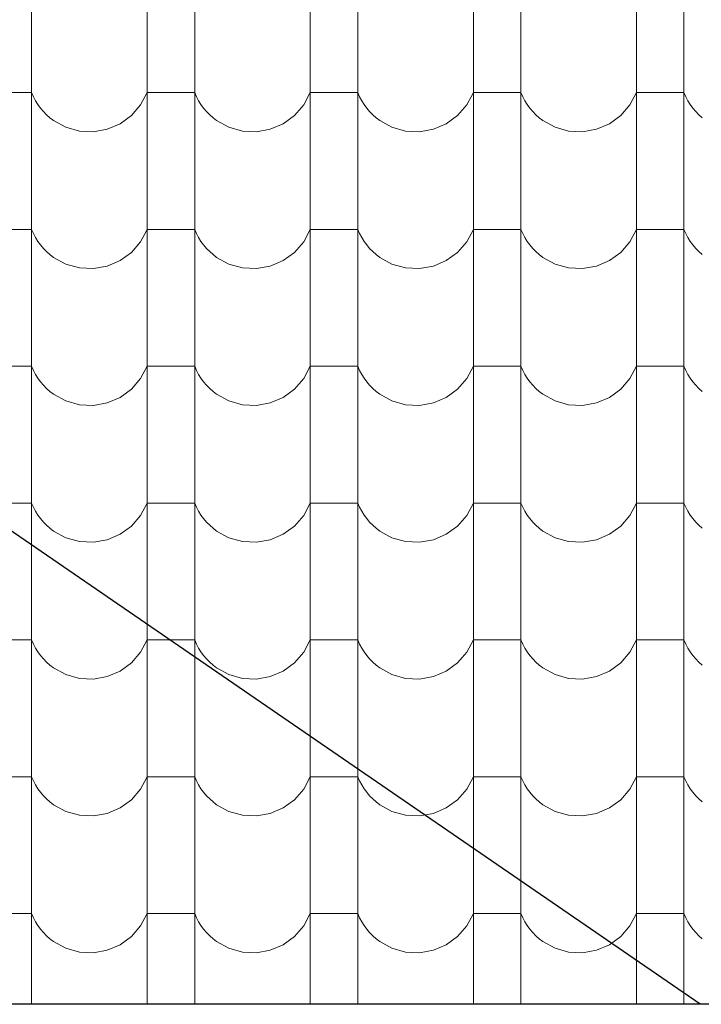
# Model space of a CAD drawing. Header units: millimetres. Extents: x -61343 to 9939, y -6894 to 7453.
# Tile 208 of 255: x 1897 to 2035, y -3576 to -3377. Entities that reach past the tile are written whole.
import ezdxf

# ---------------------------------------------------------------- set-up
doc = ezdxf.new("R2010")
doc.units = ezdxf.units.MM
doc.header["$MEASUREMENT"] = 0
doc.layers.add('810-G Ogólne', color=7, linetype='Continuous')
doc.layers.add('990-D Import IFC', color=7, linetype='Continuous')

# ---------------------------------------------------------------- blocks, each defined once
blk = doc.blocks.new('*X1822', base_point=(515069.4, 47309.9))
at = {"layer": '990-D Import IFC', "color": 251, "linetype": 'Continuous', "lineweight": 13, "true_color": 0x6a6a6a}
for p, q in [((528977.5, -17508.1), (528977.5, -17785.1)), ((529211.4, -17508.1), (529211.4, -17785.1)), ((529307.5, -17508.1), (529307.5, -17785.1)), ((529541.4, -17508.1), (529541.4, -17785.1)), ((529637.5, -17508.1), (529637.5, -17785.1)), ((529871.4, -17508.1), (529871.4, -17785.1)), ((529967.5, -17508.1), (529967.5, -17785.1)), ((530201.4, -17508.1), (530201.4, -17785.1)), ((530297.5, -17508.1), (530297.5, -17785.1)), ((528977.5, -17785.1), (528977.5, -18062.1)), ((529211.4, -17785.1), (529211.4, -18062.1)), ((529307.5, -17785.1), (529307.5, -18062.1)), ((529541.4, -17785.1), (529541.4, -18062.1)), ((529637.5, -17785.1), (529637.5, -18062.1)), ((529871.4, -17785.1), (529871.4, -18062.1)), ((529967.5, -17785.1), (529967.5, -18062.1)), ((530201.4, -17785.1), (530201.4, -18062.1)), ((530297.5, -17785.1), (530297.5, -18062.1)), ((528977.5, -17893.2), (528929.4, -17893.2)), ((528977.5, -17893.2), (528981.1, -17901.5)), ((529198.1, -17918.2), (529211.4, -17893.2)), ((529259.4, -17893.2), (529211.4, -17893.2)), ((529307.5, -17893.2), (529259.4, -17893.2)), ((529307.5, -17893.2), (529311.1, -17901.5)), ((529528.1, -17918.2), (529541.4, -17893.2)), ((529589.4, -17893.2), (529541.4, -17893.2)), ((529637.5, -17893.2), (529589.4, -17893.2)), ((529637.5, -17893.2), (529641.1, -17901.5)), ((529858.1, -17918.2), (529871.4, -17893.2)), ((529919.4, -17893.2), (529871.4, -17893.2)), ((529967.5, -17893.2), (529919.4, -17893.2)), ((529967.5, -17893.2), (529971.1, -17901.5)), ((530188.1, -17918.2), (530201.4, -17893.2)), ((530249.4, -17893.2), (530201.4, -17893.2)), ((530297.5, -17893.2), (530249.4, -17893.2)), ((530297.5, -17893.2), (530301.1, -17901.5)), ((528981.1, -17901.5), (528985.4, -17909.6)), ((528985.4, -17909.6), (528990.2, -17917.3)), ((528990.2, -17917.3), (528995.5, -17924.7)), ((529179.4, -17939.7), (529198.1, -17918.2)), ((529311.1, -17901.5), (529315.4, -17909.6)), ((529315.4, -17909.6), (529320.2, -17917.3)), ((529320.2, -17917.3), (529325.5, -17924.7)), ((529509.4, -17939.7), (529528.1, -17918.2)), ((529641.1, -17901.5), (529645.4, -17909.6)), ((529645.4, -17909.6), (529650.2, -17917.3)), ((529650.2, -17917.3), (529655.5, -17924.7)), ((529839.4, -17939.7), (529858.1, -17918.2)), ((529971.1, -17901.5), (529975.4, -17909.6)), ((529975.4, -17909.6), (529980.2, -17917.3)), ((529980.2, -17917.3), (529985.5, -17924.7)), ((530169.4, -17939.7), (530188.1, -17918.2)), ((530301.1, -17901.5), (530305.4, -17909.6)), ((530305.4, -17909.6), (530310.2, -17917.3)), ((530310.2, -17917.3), (530315.5, -17924.7)), ((528995.5, -17924.7), (529001.4, -17931.6)), ((529001.4, -17931.6), (529007.8, -17938.1)), ((529007.8, -17938.1), (529014.6, -17944.2)), ((529325.5, -17924.7), (529331.4, -17931.6)), ((529331.4, -17931.6), (529337.8, -17938.1)), ((529337.8, -17938.1), (529344.6, -17944.2)), ((529655.5, -17924.7), (529661.4, -17931.6)), ((529661.4, -17931.6), (529667.8, -17938.1)), ((529667.8, -17938.1), (529674.6, -17944.2)), ((529985.5, -17924.7), (529991.4, -17931.6)), ((529991.4, -17931.6), (529997.8, -17938.1)), ((529997.8, -17938.1), (530004.6, -17944.2)), ((530315.5, -17924.7), (530321.4, -17931.6)), ((530321.4, -17931.6), (530327.8, -17938.1)), ((530327.8, -17938.1), (530334.6, -17944.2)), ((529014.6, -17944.2), (529021.9, -17949.7)), ((529021.9, -17949.7), (529046.7, -17963.4)), ((529130.4, -17967.5), (529156.5, -17956.4)), ((529156.5, -17956.4), (529179.4, -17939.7)), ((529344.6, -17944.2), (529351.9, -17949.7)), ((529351.9, -17949.7), (529376.7, -17963.4)), ((529460.4, -17967.5), (529486.5, -17956.4)), ((529486.5, -17956.4), (529509.4, -17939.7)), ((529674.6, -17944.2), (529681.9, -17949.7)), ((529681.9, -17949.7), (529706.7, -17963.4)), ((529790.4, -17967.5), (529816.5, -17956.4)), ((529816.5, -17956.4), (529839.4, -17939.7)), ((530004.6, -17944.2), (530011.9, -17949.7)), ((530011.9, -17949.7), (530036.7, -17963.4)), ((530120.4, -17967.5), (530146.5, -17956.4)), ((530146.5, -17956.4), (530169.4, -17939.7)), ((529046.7, -17963.4), (529074.1, -17971.1)), ((529074.1, -17971.1), (529102.4, -17972.5)), ((529102.4, -17972.5), (529130.4, -17967.5)), ((529376.7, -17963.4), (529404.1, -17971.1)), ((529404.1, -17971.1), (529432.4, -17972.5)), ((529432.4, -17972.5), (529460.4, -17967.5)), ((529706.7, -17963.4), (529734.1, -17971.1)), ((529734.1, -17971.1), (529762.4, -17972.5)), ((529762.4, -17972.5), (529790.4, -17967.5)), ((530036.7, -17963.4), (530064.1, -17971.1)), ((530064.1, -17971.1), (530092.4, -17972.5)), ((530092.4, -17972.5), (530120.4, -17967.5)), ((528977.5, -18062.1), (528977.5, -18339.1)), ((529211.4, -18062.1), (529211.4, -18339.1)), ((529307.5, -18062.1), (529307.5, -18339.1)), ((529541.4, -18062.1), (529541.4, -18339.1)), ((529637.5, -18062.1), (529637.5, -18339.1)), ((529871.4, -18062.1), (529871.4, -18339.1)), ((529967.5, -18062.1), (529967.5, -18339.1)), ((530201.4, -18062.1), (530201.4, -18339.1)), ((530297.5, -18062.1), (530297.5, -18339.1)), ((528977.5, -18170.2), (528929.4, -18170.2)), ((528977.5, -18170.2), (528981.1, -18178.5)), ((529198.1, -18195.2), (529211.4, -18170.2)), ((529259.4, -18170.2), (529211.4, -18170.2)), ((529307.5, -18170.2), (529259.4, -18170.2)), ((529307.5, -18170.2), (529311.1, -18178.5)), ((529528.1, -18195.2), (529541.4, -18170.2)), ((529589.4, -18170.2), (529541.4, -18170.2)), ((529637.5, -18170.2), (529589.4, -18170.2)), ((529637.5, -18170.2), (529641.1, -18178.5)), ((529858.1, -18195.2), (529871.4, -18170.2)), ((529919.4, -18170.2), (529871.4, -18170.2)), ((529967.5, -18170.2), (529919.4, -18170.2)), ((529967.5, -18170.2), (529971.1, -18178.5)), ((530188.1, -18195.2), (530201.4, -18170.2)), ((530249.4, -18170.2), (530201.4, -18170.2)), ((530297.5, -18170.2), (530249.4, -18170.2)), ((530297.5, -18170.2), (530301.1, -18178.5)), ((528981.1, -18178.5), (528985.4, -18186.6)), ((528985.4, -18186.6), (528990.2, -18194.3)), ((528990.2, -18194.3), (528995.5, -18201.7)), ((529179.4, -18216.7), (529198.1, -18195.2)), ((529311.1, -18178.5), (529315.4, -18186.6)), ((529315.4, -18186.6), (529320.2, -18194.3)), ((529320.2, -18194.3), (529325.5, -18201.7)), ((529509.4, -18216.7), (529528.1, -18195.2)), ((529641.1, -18178.5), (529645.4, -18186.6)), ((529645.4, -18186.6), (529650.2, -18194.3)), ((529650.2, -18194.3), (529655.5, -18201.7)), ((529839.4, -18216.7), (529858.1, -18195.2)), ((529971.1, -18178.5), (529975.4, -18186.6)), ((529975.4, -18186.6), (529980.2, -18194.3)), ((529980.2, -18194.3), (529985.5, -18201.7)), ((530169.4, -18216.7), (530188.1, -18195.2)), ((530301.1, -18178.5), (530305.4, -18186.6)), ((530305.4, -18186.6), (530310.2, -18194.3)), ((530310.2, -18194.3), (530315.5, -18201.7)), ((528995.5, -18201.7), (529001.4, -18208.6)), ((529001.4, -18208.6), (529007.8, -18215.1)), ((529007.8, -18215.1), (529014.6, -18221.2)), ((529156.5, -18233.4), (529179.4, -18216.7)), ((529325.5, -18201.7), (529331.4, -18208.6)), ((529331.4, -18208.6), (529337.8, -18215.1)), ((529337.8, -18215.1), (529344.6, -18221.2)), ((529486.5, -18233.4), (529509.4, -18216.7)), ((529655.5, -18201.7), (529661.4, -18208.6)), ((529661.4, -18208.6), (529667.8, -18215.1)), ((529667.8, -18215.1), (529674.6, -18221.2)), ((529816.5, -18233.4), (529839.4, -18216.7)), ((529985.5, -18201.7), (529991.4, -18208.6)), ((529991.4, -18208.6), (529997.8, -18215.1)), ((529997.8, -18215.1), (530004.6, -18221.2)), ((530146.5, -18233.4), (530169.4, -18216.7)), ((530315.5, -18201.7), (530321.4, -18208.6)), ((530321.4, -18208.6), (530327.8, -18215.1)), ((530327.8, -18215.1), (530334.6, -18221.2)), ((529014.6, -18221.2), (529021.9, -18226.7)), ((529021.9, -18226.7), (529046.7, -18240.4)), ((529130.4, -18244.5), (529156.5, -18233.4)), ((529344.6, -18221.2), (529351.9, -18226.7)), ((529351.9, -18226.7), (529376.7, -18240.4)), ((529460.4, -18244.5), (529486.5, -18233.4)), ((529674.6, -18221.2), (529681.9, -18226.7)), ((529681.9, -18226.7), (529706.7, -18240.4)), ((529790.4, -18244.5), (529816.5, -18233.4)), ((530004.6, -18221.2), (530011.9, -18226.7)), ((530011.9, -18226.7), (530036.7, -18240.4)), ((530120.4, -18244.5), (530146.5, -18233.4)), ((529046.7, -18240.4), (529074.1, -18248.1)), ((529074.1, -18248.1), (529102.4, -18249.5)), ((529102.4, -18249.5), (529130.4, -18244.5)), ((529376.7, -18240.4), (529404.1, -18248.1)), ((529404.1, -18248.1), (529432.4, -18249.5)), ((529432.4, -18249.5), (529460.4, -18244.5)), ((529706.7, -18240.4), (529734.1, -18248.1)), ((529734.1, -18248.1), (529762.4, -18249.5)), ((529762.4, -18249.5), (529790.4, -18244.5)), ((530036.7, -18240.4), (530064.1, -18248.1)), ((530064.1, -18248.1), (530092.4, -18249.5)), ((530092.4, -18249.5), (530120.4, -18244.5)), ((528977.5, -18339.1), (528977.5, -18616.1)), ((529211.4, -18339.1), (529211.4, -18616.1)), ((529307.5, -18339.1), (529307.5, -18616.1)), ((529541.4, -18339.1), (529541.4, -18616.1)), ((529637.5, -18339.1), (529637.5, -18616.1)), ((529871.4, -18339.1), (529871.4, -18616.1)), ((529967.5, -18339.1), (529967.5, -18616.1)), ((530201.4, -18339.1), (530201.4, -18616.1)), ((530297.5, -18339.1), (530297.5, -18616.1)), ((528977.5, -18447.2), (528929.4, -18447.2)), ((528977.5, -18447.2), (528981.1, -18455.5)), ((528981.1, -18455.5), (528985.4, -18463.6)), ((529198.1, -18472.2), (529211.4, -18447.2)), ((529259.4, -18447.2), (529211.4, -18447.2)), ((529307.5, -18447.2), (529259.4, -18447.2)), ((529307.5, -18447.2), (529311.1, -18455.5)), ((529311.1, -18455.5), (529315.4, -18463.6)), ((529528.1, -18472.2), (529541.4, -18447.2)), ((529589.4, -18447.2), (529541.4, -18447.2)), ((529637.5, -18447.2), (529589.4, -18447.2)), ((529637.5, -18447.2), (529641.1, -18455.5)), ((529641.1, -18455.5), (529645.4, -18463.6)), ((529858.1, -18472.2), (529871.4, -18447.2)), ((529919.4, -18447.2), (529871.4, -18447.2)), ((529967.5, -18447.2), (529919.4, -18447.2)), ((529967.5, -18447.2), (529971.1, -18455.5)), ((529971.1, -18455.5), (529975.4, -18463.6)), ((530188.1, -18472.2), (530201.4, -18447.2)), ((530249.4, -18447.2), (530201.4, -18447.2)), ((530297.5, -18447.2), (530249.4, -18447.2)), ((530297.5, -18447.2), (530301.1, -18455.5)), ((530301.1, -18455.5), (530305.4, -18463.6)), ((528985.4, -18463.6), (528990.2, -18471.3)), ((528990.2, -18471.3), (528995.5, -18478.7)), ((529179.4, -18493.7), (529198.1, -18472.2)), ((529315.4, -18463.6), (529320.2, -18471.3)), ((529320.2, -18471.3), (529325.5, -18478.7)), ((529509.4, -18493.7), (529528.1, -18472.2)), ((529645.4, -18463.6), (529650.2, -18471.3)), ((529650.2, -18471.3), (529655.5, -18478.7)), ((529839.4, -18493.7), (529858.1, -18472.2)), ((529975.4, -18463.6), (529980.2, -18471.3)), ((529980.2, -18471.3), (529985.5, -18478.7)), ((530169.4, -18493.7), (530188.1, -18472.2)), ((530305.4, -18463.6), (530310.2, -18471.3)), ((530310.2, -18471.3), (530315.5, -18478.7)), ((528995.5, -18478.7), (529001.4, -18485.6)), ((529001.4, -18485.6), (529007.8, -18492.1)), ((529007.8, -18492.1), (529014.6, -18498.2)), ((529156.5, -18510.4), (529179.4, -18493.7)), ((529325.5, -18478.7), (529331.4, -18485.6)), ((529331.4, -18485.6), (529337.8, -18492.1)), ((529337.8, -18492.1), (529344.6, -18498.2)), ((529486.5, -18510.4), (529509.4, -18493.7)), ((529655.5, -18478.7), (529661.4, -18485.6)), ((529661.4, -18485.6), (529667.8, -18492.1)), ((529667.8, -18492.1), (529674.6, -18498.2)), ((529816.5, -18510.4), (529839.4, -18493.7)), ((529985.5, -18478.7), (529991.4, -18485.6)), ((529991.4, -18485.6), (529997.8, -18492.1)), ((529997.8, -18492.1), (530004.6, -18498.2)), ((530146.5, -18510.4), (530169.4, -18493.7)), ((530315.5, -18478.7), (530321.4, -18485.6)), ((530321.4, -18485.6), (530327.8, -18492.1)), ((530327.8, -18492.1), (530334.6, -18498.2)), ((529014.6, -18498.2), (529021.9, -18503.7)), ((529021.9, -18503.7), (529046.7, -18517.4)), ((529130.4, -18521.5), (529156.5, -18510.4)), ((529344.6, -18498.2), (529351.9, -18503.7)), ((529351.9, -18503.7), (529376.7, -18517.4)), ((529460.4, -18521.5), (529486.5, -18510.4)), ((529674.6, -18498.2), (529681.9, -18503.7)), ((529681.9, -18503.7), (529706.7, -18517.4)), ((529790.4, -18521.5), (529816.5, -18510.4)), ((530004.6, -18498.2), (530011.9, -18503.7)), ((530011.9, -18503.7), (530036.7, -18517.4)), ((530120.4, -18521.5), (530146.5, -18510.4)), ((529046.7, -18517.4), (529074.1, -18525.1)), ((529074.1, -18525.1), (529102.4, -18526.5)), ((529102.4, -18526.5), (529130.4, -18521.5)), ((529376.7, -18517.4), (529404.1, -18525.1)), ((529404.1, -18525.1), (529432.4, -18526.5)), ((529432.4, -18526.5), (529460.4, -18521.5)), ((529706.7, -18517.4), (529734.1, -18525.1)), ((529734.1, -18525.1), (529762.4, -18526.5)), ((529762.4, -18526.5), (529790.4, -18521.5)), ((530036.7, -18517.4), (530064.1, -18525.1)), ((530064.1, -18525.1), (530092.4, -18526.5)), ((530092.4, -18526.5), (530120.4, -18521.5)), ((528977.5, -18616.1), (528977.5, -18893.1)), ((529211.4, -18616.1), (529211.4, -18893.1)), ((529307.5, -18616.1), (529307.5, -18893.1)), ((529541.4, -18616.1), (529541.4, -18893.1)), ((529637.5, -18616.1), (529637.5, -18893.1)), ((529871.4, -18616.1), (529871.4, -18893.1)), ((529967.5, -18616.1), (529967.5, -18893.1)), ((530201.4, -18616.1), (530201.4, -18893.1)), ((530297.5, -18616.1), (530297.5, -18893.1)), ((528977.5, -18724.2), (528929.4, -18724.2)), ((528977.5, -18724.2), (528981.1, -18732.5)), ((528981.1, -18732.5), (528985.4, -18740.6)), ((529198.1, -18749.2), (529211.4, -18724.2)), ((529259.4, -18724.2), (529211.4, -18724.2)), ((529307.5, -18724.2), (529259.4, -18724.2)), ((529307.5, -18724.2), (529311.1, -18732.5)), ((529311.1, -18732.5), (529315.4, -18740.6)), ((529528.1, -18749.2), (529541.4, -18724.2)), ((529589.4, -18724.2), (529541.4, -18724.2)), ((529637.5, -18724.2), (529589.4, -18724.2)), ((529637.5, -18724.2), (529641.1, -18732.5)), ((529641.1, -18732.5), (529645.4, -18740.6)), ((529858.1, -18749.2), (529871.4, -18724.2)), ((529919.4, -18724.2), (529871.4, -18724.2)), ((529967.5, -18724.2), (529919.4, -18724.2)), ((529967.5, -18724.2), (529971.1, -18732.5)), ((529971.1, -18732.5), (529975.4, -18740.6)), ((530188.1, -18749.2), (530201.4, -18724.2)), ((530249.4, -18724.2), (530201.4, -18724.2)), ((530297.5, -18724.2), (530249.4, -18724.2)), ((530297.5, -18724.2), (530301.1, -18732.5)), ((530301.1, -18732.5), (530305.4, -18740.6)), ((528985.4, -18740.6), (528990.2, -18748.3)), ((528990.2, -18748.3), (528995.5, -18755.7)), ((528995.5, -18755.7), (529001.4, -18762.6)), ((529179.4, -18770.7), (529198.1, -18749.2)), ((529315.4, -18740.6), (529320.2, -18748.3)), ((529320.2, -18748.3), (529325.5, -18755.7)), ((529325.5, -18755.7), (529331.4, -18762.6)), ((529509.4, -18770.7), (529528.1, -18749.2)), ((529645.4, -18740.6), (529650.2, -18748.3)), ((529650.2, -18748.3), (529655.5, -18755.7)), ((529655.5, -18755.7), (529661.4, -18762.6)), ((529839.4, -18770.7), (529858.1, -18749.2)), ((529975.4, -18740.6), (529980.2, -18748.3)), ((529980.2, -18748.3), (529985.5, -18755.7)), ((529985.5, -18755.7), (529991.4, -18762.6)), ((530169.4, -18770.7), (530188.1, -18749.2)), ((530305.4, -18740.6), (530310.2, -18748.3)), ((530310.2, -18748.3), (530315.5, -18755.7)), ((530315.5, -18755.7), (530321.4, -18762.6)), ((529001.4, -18762.6), (529007.8, -18769.1)), ((529007.8, -18769.1), (529014.6, -18775.2)), ((529014.6, -18775.2), (529021.9, -18780.7)), ((529156.5, -18787.4), (529179.4, -18770.7)), ((529331.4, -18762.6), (529337.8, -18769.1)), ((529337.8, -18769.1), (529344.6, -18775.2)), ((529344.6, -18775.2), (529351.9, -18780.7)), ((529486.5, -18787.4), (529509.4, -18770.7)), ((529661.4, -18762.6), (529667.8, -18769.1)), ((529667.8, -18769.1), (529674.6, -18775.2)), ((529674.6, -18775.2), (529681.9, -18780.7)), ((529816.5, -18787.4), (529839.4, -18770.7)), ((529991.4, -18762.6), (529997.8, -18769.1)), ((529997.8, -18769.1), (530004.6, -18775.2)), ((530004.6, -18775.2), (530011.9, -18780.7)), ((530146.5, -18787.4), (530169.4, -18770.7)), ((530321.4, -18762.6), (530327.8, -18769.1)), ((530327.8, -18769.1), (530334.6, -18775.2)), ((529021.9, -18780.7), (529046.7, -18794.4)), ((529046.7, -18794.4), (529074.1, -18802.1)), ((529130.4, -18798.5), (529156.5, -18787.4)), ((529351.9, -18780.7), (529376.7, -18794.4)), ((529376.7, -18794.4), (529404.1, -18802.1)), ((529460.4, -18798.5), (529486.5, -18787.4)), ((529681.9, -18780.7), (529706.7, -18794.4)), ((529706.7, -18794.4), (529734.1, -18802.1)), ((529790.4, -18798.5), (529816.5, -18787.4)), ((530011.9, -18780.7), (530036.7, -18794.4)), ((530036.7, -18794.4), (530064.1, -18802.1)), ((530120.4, -18798.5), (530146.5, -18787.4)), ((529074.1, -18802.1), (529102.4, -18803.5)), ((529102.4, -18803.5), (529130.4, -18798.5)), ((529404.1, -18802.1), (529432.4, -18803.5)), ((529432.4, -18803.5), (529460.4, -18798.5)), ((529734.1, -18802.1), (529762.4, -18803.5)), ((529762.4, -18803.5), (529790.4, -18798.5)), ((530064.1, -18802.1), (530092.4, -18803.5)), ((530092.4, -18803.5), (530120.4, -18798.5)), ((528977.5, -18893.1), (528977.5, -19170.1)), ((529211.4, -18893.1), (529211.4, -19170.1)), ((529307.5, -18893.1), (529307.5, -19170.1)), ((529541.4, -18893.1), (529541.4, -19170.1)), ((529637.5, -18893.1), (529637.5, -19170.1)), ((529871.4, -18893.1), (529871.4, -19170.1)), ((529967.5, -18893.1), (529967.5, -19170.1)), ((530201.4, -18893.1), (530201.4, -19170.1)), ((530297.5, -18893.1), (530297.5, -19170.1)), ((528977.5, -19001.2), (528929.4, -19001.2)), ((528977.5, -19001.2), (528981.1, -19009.5)), ((528981.1, -19009.5), (528985.4, -19017.6)), ((529198.1, -19026.2), (529211.4, -19001.2)), ((529259.4, -19001.2), (529211.4, -19001.2)), ((529307.5, -19001.2), (529259.4, -19001.2)), ((529307.5, -19001.2), (529311.1, -19009.5)), ((529311.1, -19009.5), (529315.4, -19017.6)), ((529528.1, -19026.2), (529541.4, -19001.2)), ((529589.4, -19001.2), (529541.4, -19001.2)), ((529637.5, -19001.2), (529589.4, -19001.2)), ((529637.5, -19001.2), (529641.1, -19009.5)), ((529641.1, -19009.5), (529645.4, -19017.6)), ((529858.1, -19026.2), (529871.4, -19001.2)), ((529919.4, -19001.2), (529871.4, -19001.2)), ((529967.5, -19001.2), (529919.4, -19001.2)), ((529967.5, -19001.2), (529971.1, -19009.5)), ((529971.1, -19009.5), (529975.4, -19017.6)), ((530188.1, -19026.2), (530201.4, -19001.2)), ((530249.4, -19001.2), (530201.4, -19001.2)), ((530297.5, -19001.2), (530249.4, -19001.2)), ((530297.5, -19001.2), (530301.1, -19009.5)), ((530301.1, -19009.5), (530305.4, -19017.6)), ((528985.4, -19017.6), (528990.2, -19025.3)), ((528990.2, -19025.3), (528995.5, -19032.7)), ((528995.5, -19032.7), (529001.4, -19039.6)), ((529179.4, -19047.7), (529198.1, -19026.2)), ((529315.4, -19017.6), (529320.2, -19025.3)), ((529320.2, -19025.3), (529325.5, -19032.7)), ((529325.5, -19032.7), (529331.4, -19039.6)), ((529509.4, -19047.7), (529528.1, -19026.2)), ((529645.4, -19017.6), (529650.2, -19025.3)), ((529650.2, -19025.3), (529655.5, -19032.7)), ((529655.5, -19032.7), (529661.4, -19039.6)), ((529839.4, -19047.7), (529858.1, -19026.2)), ((529975.4, -19017.6), (529980.2, -19025.3)), ((529980.2, -19025.3), (529985.5, -19032.7)), ((529985.5, -19032.7), (529991.4, -19039.6)), ((530169.4, -19047.7), (530188.1, -19026.2)), ((530305.4, -19017.6), (530310.2, -19025.3)), ((530310.2, -19025.3), (530315.5, -19032.7)), ((530315.5, -19032.7), (530321.4, -19039.6)), ((529001.4, -19039.6), (529007.8, -19046.1)), ((529007.8, -19046.1), (529014.6, -19052.2)), ((529014.6, -19052.2), (529021.9, -19057.7)), ((529156.5, -19064.4), (529179.4, -19047.7)), ((529331.4, -19039.6), (529337.8, -19046.1)), ((529337.8, -19046.1), (529344.6, -19052.2)), ((529344.6, -19052.2), (529351.9, -19057.7)), ((529486.5, -19064.4), (529509.4, -19047.7)), ((529661.4, -19039.6), (529667.8, -19046.1)), ((529667.8, -19046.1), (529674.6, -19052.2)), ((529674.6, -19052.2), (529681.9, -19057.7)), ((529816.5, -19064.4), (529839.4, -19047.7)), ((529991.4, -19039.6), (529997.8, -19046.1)), ((529997.8, -19046.1), (530004.6, -19052.2)), ((530004.6, -19052.2), (530011.9, -19057.7)), ((530146.5, -19064.4), (530169.4, -19047.7)), ((530321.4, -19039.6), (530327.8, -19046.1)), ((530327.8, -19046.1), (530334.6, -19052.2)), ((529021.9, -19057.7), (529046.7, -19071.4)), ((529046.7, -19071.4), (529074.1, -19079.1)), ((529130.4, -19075.5), (529156.5, -19064.4)), ((529351.9, -19057.7), (529376.7, -19071.4)), ((529376.7, -19071.4), (529404.1, -19079.1)), ((529460.4, -19075.5), (529486.5, -19064.4)), ((529681.9, -19057.7), (529706.7, -19071.4)), ((529706.7, -19071.4), (529734.1, -19079.1)), ((529790.4, -19075.5), (529816.5, -19064.4)), ((530011.9, -19057.7), (530036.7, -19071.4)), ((530036.7, -19071.4), (530064.1, -19079.1)), ((530120.4, -19075.5), (530146.5, -19064.4)), ((529074.1, -19079.1), (529102.4, -19080.5)), ((529102.4, -19080.5), (529130.4, -19075.5)), ((529404.1, -19079.1), (529432.4, -19080.5)), ((529432.4, -19080.5), (529460.4, -19075.5)), ((529734.1, -19079.1), (529762.4, -19080.5)), ((529762.4, -19080.5), (529790.4, -19075.5)), ((530064.1, -19079.1), (530092.4, -19080.5)), ((530092.4, -19080.5), (530120.4, -19075.5)), ((528977.5, -19170.1), (528977.5, -19447.1)), ((529211.4, -19170.1), (529211.4, -19447.1)), ((529307.5, -19170.1), (529307.5, -19447.1)), ((529541.4, -19170.1), (529541.4, -19447.1)), ((529637.5, -19170.1), (529637.5, -19447.1)), ((529871.4, -19170.1), (529871.4, -19447.1)), ((529967.5, -19170.1), (529967.5, -19447.1)), ((530201.4, -19170.1), (530201.4, -19447.1)), ((530297.5, -19170.1), (530297.5, -19447.1)), ((528977.5, -19278.2), (528929.4, -19278.2)), ((528977.5, -19278.2), (528981.1, -19286.5)), ((528981.1, -19286.5), (528985.4, -19294.6)), ((529198.1, -19303.2), (529211.4, -19278.2)), ((529259.4, -19278.2), (529211.4, -19278.2)), ((529307.5, -19278.2), (529259.4, -19278.2)), ((529307.5, -19278.2), (529311.1, -19286.5)), ((529311.1, -19286.5), (529315.4, -19294.6)), ((529528.1, -19303.2), (529541.4, -19278.2)), ((529589.4, -19278.2), (529541.4, -19278.2)), ((529637.5, -19278.2), (529589.4, -19278.2)), ((529637.5, -19278.2), (529641.1, -19286.5)), ((529641.1, -19286.5), (529645.4, -19294.6)), ((529858.1, -19303.2), (529871.4, -19278.2)), ((529919.4, -19278.2), (529871.4, -19278.2)), ((529967.5, -19278.2), (529919.4, -19278.2)), ((529967.5, -19278.2), (529971.1, -19286.5)), ((529971.1, -19286.5), (529975.4, -19294.6)), ((530188.1, -19303.2), (530201.4, -19278.2)), ((530249.4, -19278.2), (530201.4, -19278.2)), ((530297.5, -19278.2), (530249.4, -19278.2)), ((530297.5, -19278.2), (530301.1, -19286.5)), ((530301.1, -19286.5), (530305.4, -19294.6)), ((528985.4, -19294.6), (528990.2, -19302.3)), ((528990.2, -19302.3), (528995.5, -19309.7)), ((528995.5, -19309.7), (529001.4, -19316.6)), ((529179.4, -19324.7), (529198.1, -19303.2)), ((529315.4, -19294.6), (529320.2, -19302.3)), ((529320.2, -19302.3), (529325.5, -19309.7)), ((529325.5, -19309.7), (529331.4, -19316.6)), ((529509.4, -19324.7), (529528.1, -19303.2)), ((529645.4, -19294.6), (529650.2, -19302.3)), ((529650.2, -19302.3), (529655.5, -19309.7)), ((529655.5, -19309.7), (529661.4, -19316.6)), ((529839.4, -19324.7), (529858.1, -19303.2)), ((529975.4, -19294.6), (529980.2, -19302.3)), ((529980.2, -19302.3), (529985.5, -19309.7)), ((529985.5, -19309.7), (529991.4, -19316.6)), ((530169.4, -19324.7), (530188.1, -19303.2)), ((530305.4, -19294.6), (530310.2, -19302.3)), ((530310.2, -19302.3), (530315.5, -19309.7)), ((530315.5, -19309.7), (530321.4, -19316.6)), ((529001.4, -19316.6), (529007.8, -19323.1)), ((529007.8, -19323.1), (529014.6, -19329.2)), ((529014.6, -19329.2), (529021.9, -19334.7)), ((529156.5, -19341.4), (529179.4, -19324.7)), ((529331.4, -19316.6), (529337.8, -19323.1)), ((529337.8, -19323.1), (529344.6, -19329.2)), ((529344.6, -19329.2), (529351.9, -19334.7)), ((529486.5, -19341.4), (529509.4, -19324.7)), ((529661.4, -19316.6), (529667.8, -19323.1)), ((529667.8, -19323.1), (529674.6, -19329.2)), ((529674.6, -19329.2), (529681.9, -19334.7)), ((529816.5, -19341.4), (529839.4, -19324.7)), ((529991.4, -19316.6), (529997.8, -19323.1)), ((529997.8, -19323.1), (530004.6, -19329.2)), ((530004.6, -19329.2), (530011.9, -19334.7)), ((530146.5, -19341.4), (530169.4, -19324.7)), ((530321.4, -19316.6), (530327.8, -19323.1)), ((530327.8, -19323.1), (530334.6, -19329.2)), ((529021.9, -19334.7), (529046.7, -19348.4)), ((529046.7, -19348.4), (529074.1, -19356.1)), ((529102.4, -19357.5), (529130.4, -19352.5)), ((529130.4, -19352.5), (529156.5, -19341.4)), ((529351.9, -19334.7), (529376.7, -19348.4)), ((529376.7, -19348.4), (529404.1, -19356.1)), ((529432.4, -19357.5), (529460.4, -19352.5)), ((529460.4, -19352.5), (529486.5, -19341.4)), ((529681.9, -19334.7), (529706.7, -19348.4)), ((529706.7, -19348.4), (529734.1, -19356.1)), ((529762.4, -19357.5), (529790.4, -19352.5)), ((529790.4, -19352.5), (529816.5, -19341.4)), ((530011.9, -19334.7), (530036.7, -19348.4)), ((530036.7, -19348.4), (530064.1, -19356.1)), ((530092.4, -19357.5), (530120.4, -19352.5)), ((530120.4, -19352.5), (530146.5, -19341.4)), ((529074.1, -19356.1), (529102.4, -19357.5)), ((529404.1, -19356.1), (529432.4, -19357.5)), ((529734.1, -19356.1), (529762.4, -19357.5)), ((530064.1, -19356.1), (530092.4, -19357.5)), ((528977.5, -19447.1), (528977.5, -19724.1)), ((529211.4, -19447.1), (529211.4, -19724.1)), ((529307.5, -19447.1), (529307.5, -19724.1)), ((529541.4, -19447.1), (529541.4, -19724.1)), ((529637.5, -19447.1), (529637.5, -19724.1)), ((529871.4, -19447.1), (529871.4, -19724.1)), ((529967.5, -19447.1), (529967.5, -19724.1)), ((530201.4, -19447.1), (530201.4, -19724.1)), ((530297.5, -19447.1), (530297.5, -19724.1)), ((528977.5, -19555.2), (528929.4, -19555.2)), ((528977.5, -19555.2), (528981.1, -19563.5)), ((528981.1, -19563.5), (528985.4, -19571.6)), ((528985.4, -19571.6), (528990.2, -19579.3)), ((529198.1, -19580.2), (529211.4, -19555.2)), ((529259.4, -19555.2), (529211.4, -19555.2)), ((529307.5, -19555.2), (529259.4, -19555.2)), ((529307.5, -19555.2), (529311.1, -19563.5)), ((529311.1, -19563.5), (529315.4, -19571.6)), ((529315.4, -19571.6), (529320.2, -19579.3)), ((529528.1, -19580.2), (529541.4, -19555.2)), ((529589.4, -19555.2), (529541.4, -19555.2)), ((529637.5, -19555.2), (529589.4, -19555.2)), ((529637.5, -19555.2), (529641.1, -19563.5)), ((529641.1, -19563.5), (529645.4, -19571.6)), ((529645.4, -19571.6), (529650.2, -19579.3)), ((529858.1, -19580.2), (529871.4, -19555.2)), ((529919.4, -19555.2), (529871.4, -19555.2)), ((529967.5, -19555.2), (529919.4, -19555.2)), ((529967.5, -19555.2), (529971.1, -19563.5)), ((529971.1, -19563.5), (529975.4, -19571.6)), ((529975.4, -19571.6), (529980.2, -19579.3)), ((530188.1, -19580.2), (530201.4, -19555.2)), ((530249.4, -19555.2), (530201.4, -19555.2)), ((530297.5, -19555.2), (530249.4, -19555.2)), ((530297.5, -19555.2), (530301.1, -19563.5)), ((530301.1, -19563.5), (530305.4, -19571.6)), ((530305.4, -19571.6), (530310.2, -19579.3)), ((528990.2, -19579.3), (528995.5, -19586.7)), ((528995.5, -19586.7), (529001.4, -19593.6)), ((529179.4, -19601.7), (529198.1, -19580.2)), ((529320.2, -19579.3), (529325.5, -19586.7)), ((529325.5, -19586.7), (529331.4, -19593.6)), ((529509.4, -19601.7), (529528.1, -19580.2)), ((529650.2, -19579.3), (529655.5, -19586.7)), ((529655.5, -19586.7), (529661.4, -19593.6)), ((529839.4, -19601.7), (529858.1, -19580.2)), ((529980.2, -19579.3), (529985.5, -19586.7)), ((529985.5, -19586.7), (529991.4, -19593.6)), ((530169.4, -19601.7), (530188.1, -19580.2)), ((530310.2, -19579.3), (530315.5, -19586.7)), ((530315.5, -19586.7), (530321.4, -19593.6)), ((529001.4, -19593.6), (529007.8, -19600.1)), ((529007.8, -19600.1), (529014.6, -19606.2)), ((529014.6, -19606.2), (529021.9, -19611.7)), ((529021.9, -19611.7), (529046.7, -19625.4)), ((529156.5, -19618.4), (529179.4, -19601.7)), ((529331.4, -19593.6), (529337.8, -19600.1)), ((529337.8, -19600.1), (529344.6, -19606.2)), ((529344.6, -19606.2), (529351.9, -19611.7)), ((529351.9, -19611.7), (529376.7, -19625.4)), ((529486.5, -19618.4), (529509.4, -19601.7)), ((529661.4, -19593.6), (529667.8, -19600.1)), ((529667.8, -19600.1), (529674.6, -19606.2)), ((529674.6, -19606.2), (529681.9, -19611.7)), ((529681.9, -19611.7), (529706.7, -19625.4)), ((529816.5, -19618.4), (529839.4, -19601.7)), ((529991.4, -19593.6), (529997.8, -19600.1)), ((529997.8, -19600.1), (530004.6, -19606.2)), ((530004.6, -19606.2), (530011.9, -19611.7)), ((530011.9, -19611.7), (530036.7, -19625.4)), ((530146.5, -19618.4), (530169.4, -19601.7)), ((530321.4, -19593.6), (530327.8, -19600.1)), ((530327.8, -19600.1), (530334.6, -19606.2)), ((529046.7, -19625.4), (529074.1, -19633.1)), ((529074.1, -19633.1), (529102.4, -19634.5)), ((529102.4, -19634.5), (529130.4, -19629.5)), ((529130.4, -19629.5), (529156.5, -19618.4)), ((529376.7, -19625.4), (529404.1, -19633.1)), ((529404.1, -19633.1), (529432.4, -19634.5)), ((529432.4, -19634.5), (529460.4, -19629.5)), ((529460.4, -19629.5), (529486.5, -19618.4)), ((529706.7, -19625.4), (529734.1, -19633.1)), ((529734.1, -19633.1), (529762.4, -19634.5)), ((529762.4, -19634.5), (529790.4, -19629.5)), ((529790.4, -19629.5), (529816.5, -19618.4)), ((530036.7, -19625.4), (530064.1, -19633.1)), ((530064.1, -19633.1), (530092.4, -19634.5)), ((530092.4, -19634.5), (530120.4, -19629.5)), ((530120.4, -19629.5), (530146.5, -19618.4)), ((528977.5, -19724.1), (528977.5, -19738.8)), ((529211.4, -19724.1), (529211.4, -19738.8)), ((529307.5, -19724.1), (529307.5, -19738.8)), ((529541.4, -19724.1), (529541.4, -19738.8)), ((529637.5, -19724.1), (529637.5, -19738.8)), ((529871.4, -19724.1), (529871.4, -19738.8)), ((529967.5, -19724.1), (529967.5, -19738.8)), ((530201.4, -19724.1), (530201.4, -19738.8)), ((530297.5, -19724.1), (530297.5, -19738.8))]:
    blk.add_line(p, q, dxfattribs=at)
blk = doc.blocks.new('Wypełnienie_6_3', base_point=(515069.4, 47309.9))
at = {"layer": '990-D Import IFC', "color": 251, "linetype": 'Continuous', "lineweight": 13, "true_color": 0x6a6a6a}
blk.add_blockref('*X1822', (515069.4, 47309.9), dxfattribs=at)

msp = doc.modelspace()

# ---------------------------------------------------------------- linework, layer by layer
at = {"layer": '810-G Ogólne', "color": 7, "linetype": 'Continuous', "lineweight": 25}
for p, q in [((2034.669, -3576.299), (1459.669, -3181.299)), ((4848.669, -3576.299), (812.669, -3576.299))]:
    msp.add_line(p, q, dxfattribs=at)
at = {"layer": '990-D Import IFC', "color": 7, "linetype": 'Continuous', "lineweight": 13}
msp.add_lwpolyline([(1399.669, -3181.299), (824.669, -3576.299), (4836.669, -3576.299), (4292.669, -3181.299), (4232.373, -3225.08), (4233.306, -3181.299), (3972.204, -3181.299), (3972.204, -3221.126), (3916.26, -3221.126), (3916.26, -3181.299)], close=True, dxfattribs=at)
msp.add_lwpolyline([(824.669, -3576.299), (4848.669, -3576.299, -0.1474768)], format="xyb", dxfattribs=at)

# ---------------------------------------------------------------- block references
at = {"layer": '990-D Import IFC', "color": 251, "linetype": 'Continuous', "lineweight": 13, "true_color": 0x6a6a6a, "xscale": 0.1, "yscale": 0.1, "zscale": 0.1}
msp.add_blockref('Wypełnienie_6_3', (508.562, 3128.573), dxfattribs=at)

doc.saveas('drawing.dxf')
